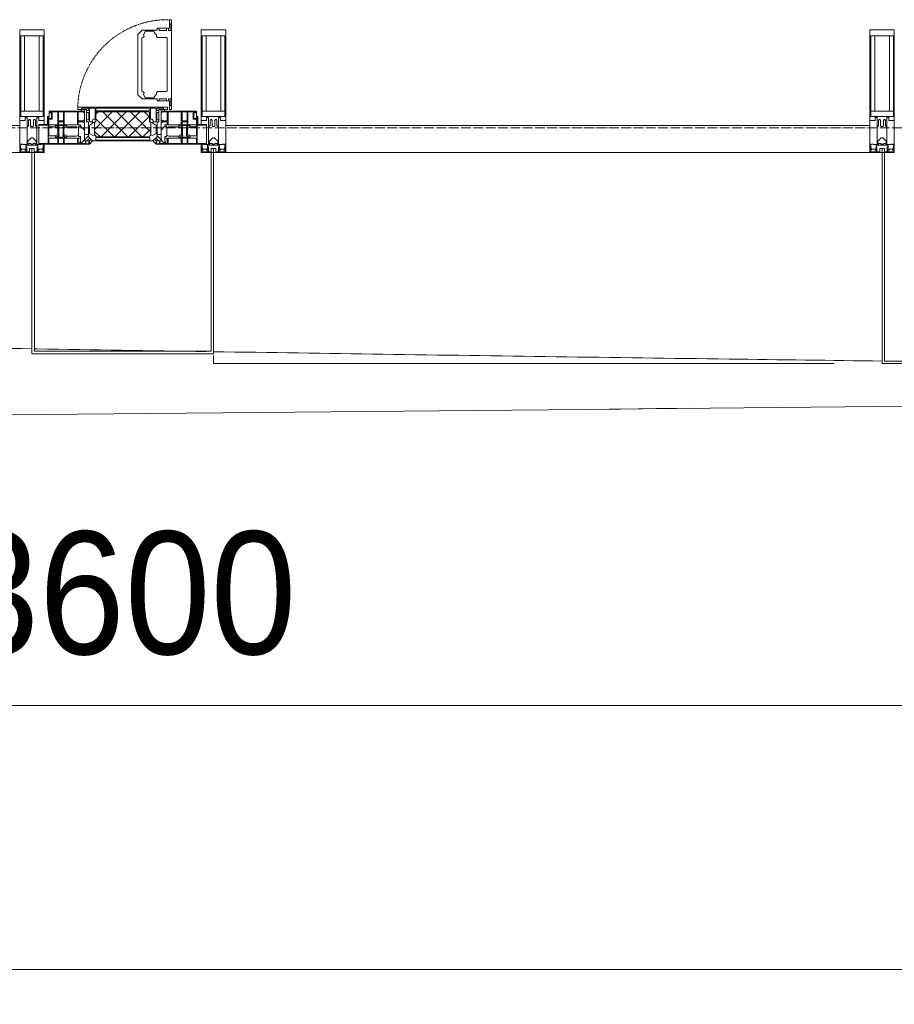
# Model space of a CAD drawing. Header units: millimetres. Extents: x 5617 to 132318, y 7718 to 193536.
# Tile 33 of 81: x 46051 to 47833, y 13615 to 15621. Entities that reach past the tile are written whole.
import ezdxf

# ---------------------------------------------------------------- set-up
doc = ezdxf.new("R2010")
doc.units = ezdxf.units.MM
doc.linetypes.add('-D1-02х01', pattern=[3, 2, -1])
doc.linetypes.add('ADSK_Линия сетки', pattern=[25, 20, -2.5, 0, -2.5])
for name, color, linetype, lineweight in [('Импосты витража', 7, 'Continuous', 18), ('Колонны', 7, 'Continuous', 18), ('Окна', 7, 'Continuous', 18), ('Оси', 7, 'Continuous', 9), ('Панели витража', 7, 'Continuous', 18), ('Размеры', 7, 'Continuous', 9), ('Размеры-100', 7, 'Continuous', 9), ('Форма', 7, 'Continuous', 18), ('Элементы узлов', 7, 'Continuous', 18)]:
    doc.layers.add(name, color=color, linetype=linetype, lineweight=lineweight)
doc.styles.add('Arial', font='arial.ttf', dxfattribs={"width": 0.9, "height": 250})
doc.dimstyles.new('Основной_2_5_мм', dxfattribs={"dimscale": 304.8, "dimtxt": 255.06485, "dimasz": 0.463911, "dimexe": 0.492126, "dimexo": 0.492126, "dimgap": 0.098425, "dimtad": 1, "dimdec": 0, "dimdsep": 46, "dimtxsty": 'Arial', "dimblk1": 'OBLIQUE', "dimblk2": 'OBLIQUE', "dimsah": 1, "dimcen": 0.09, "dimdle": 0.492126, "dimazin": 2, "dimtfac": 1, "dimtdec": 4, "dimtix": 1, "dimtmove": 0, "dimatfit": 3, "dimfxl": 1, "dimtvp": 1, "dimtolj": 1, "dimtzin": 0, "dimlwd": 20, "dimlwe": 20, "dimarcsym": 2})

# ---------------------------------------------------------------- blocks, each defined once
blk = doc.blocks.new('Rectangular Mullion - 50Wx250H-2623690-МКСС_К4_L13_45_000_')
at = {"layer": 'Элементы узлов', "color": 253, "lineweight": 5, "true_color": 0xaaaaaa}
for p, q in [((-25, 65.2), (-25, 250)), ((-25, 250), (0, 250)), ((25, 250), (0, 250)), ((25, 65.2), (25, 250)), ((-23, 237.3), (0, 237.3)), ((-23, 237.3), (-23, 73.6)), ((-14.9, 84), (-14.9, 237.3)), ((23, 237.3), (0, 237.3)), ((14.9, 84), (14.9, 237.3)), ((23, 237.3), (23, 73.6)), ((0, 84), (-23, 84)), ((0, 84), (23, 84)), ((-14, 65.2), (-25, 65.2)), ((-0.5, 73.6), (-23, 73.6)), ((-14, 71.3), (-14, 65.2)), ((-10, 71.3), (-14, 71.3)), ((-10, 53), (-10, 71.3)), ((-7, 65.2), (-5.9, 67.3)), ((-7, 65.2), (-7, 54.7)), ((-4.1, 67.3), (-5.9, 67.3)), ((-4.1, 67.3), (-2.9, 65.1)), ((-2.9, 65.1), (-2.9, 54.6)), ((0.5, 73.6), (23, 73.6)), ((4.1, 67.3), (2.9, 65.1)), ((2.9, 65.1), (2.9, 54.6)), ((4.1, 67.3), (5.9, 67.3)), ((7, 65.2), (5.9, 67.3)), ((7, 65.2), (7, 54.7)), ((10, 71.3), (14, 71.3)), ((10, 53), (10, 71.3)), ((14, 71.3), (14, 65.2)), ((14, 65.2), (25, 65.2)), ((-8.7, 53), (-10, 53)), ((-10, 53), (-10, 17)), ((-8.7, 53), (-7, 54.7)), ((-1.3, 53), (-2.9, 54.6)), ((0, 53), (-1.3, 53)), ((0, 53), (1.3, 53)), ((1.3, 53), (2.9, 54.6)), ((8.7, 53), (7, 54.7)), ((8.7, 53), (10, 53)), ((10, 53), (10, 17)), ((-8.5, 23), (-1.5, 30)), ((-8.5, 18.5), (-8.5, 23)), ((-1.5, 30), (0, 30)), ((1.5, 30), (0, 30)), ((8.5, 23), (1.5, 30)), ((8.5, 18.5), (8.5, 23)), ((-23.8, 14.6), (-25, 14.2)), ((-25, 0), (-25, 14.2)), ((-22.3, 17), (-23.8, 17)), ((-23.8, 17), (-23.8, 14.6)), ((-22.5, 10.6), (-23.8, 14.6)), ((-22.5, 10.6), (-23.7, 9.9)), ((-23.7, 1.3), (-23.7, 9.9)), ((-23.7, 1.3), (-11.8, 1.3)), ((-23.2, 10.2), (-22.5, 8)), ((-22.5, 8), (-22.5, 4.5)), ((-21.3, 4.5), (-22.5, 4.5)), ((-22.3, 17), (-22.3, 16)), ((-22.3, 16), (-21.3, 16)), ((-19, 17.6), (-21.3, 16)), ((-21.3, 4.5), (-21.3, 6.5)), ((-21.3, 6.5), (-14.2, 6.5)), ((-18.4, 16.6), (-19, 17.6)), ((-7.4, 16.6), (-18.4, 16.6)), ((-14.2, 6.5), (-14.2, 4.5)), ((-13.2, 4.5), (-14.2, 4.5)), ((-13.2, 4.5), (-12.2, 7.2)), ((-12.7, 7.6), (-11.3, 11.4)), ((-12.7, 7.6), (-11.8, 6.9)), ((-12.2, 9), (-12.2, 14.8)), ((-12.2, 14.8), (0, 14.8)), ((-11.8, 1.3), (-11.8, 6.9)), ((-10.5, 11.2), (-11.3, 11.4)), ((-10.5, 1.5), (-10.5, 11.2)), ((-4.8, 1.5), (-10.5, 1.5)), ((-10, 17), (-7.5, 17)), ((-7.5, 18.5), (-8.5, 18.5)), ((-7.5, 17), (-7.5, 18.5)), ((-7.4, 18), (-7.4, 16.6)), ((-2.6, 18), (-7.4, 18)), ((0, 8), (-4.8, 8)), ((-4.8, 1.5), (-4.8, 8)), ((-2.6, 18), (-2.6, 16.8)), ((-2.6, 16.8), (0, 16.8)), ((2.6, 16.8), (0, 16.8)), ((0, 14.8), (0, 16.8)), ((0, 14.8), (0, 16.8)), ((12.2, 14.8), (0, 14.8)), ((0, 0), (0, 8)), ((0, 8), (4.8, 8)), ((0, 0), (0, 8)), ((2.6, 18), (2.6, 16.8)), ((2.6, 18), (7.4, 18)), ((4.8, 1.5), (4.8, 8)), ((4.8, 1.5), (10.5, 1.5)), ((7.4, 18), (7.4, 16.6)), ((7.4, 16.6), (18.4, 16.6)), ((7.5, 18.5), (8.5, 18.5)), ((7.5, 17), (7.5, 18.5)), ((10, 17), (7.5, 17)), ((10.5, 11.2), (11.3, 11.4)), ((10.5, 1.5), (10.5, 11.2)), ((12.7, 7.6), (11.3, 11.4)), ((12.7, 7.6), (11.8, 6.9)), ((11.8, 1.3), (11.8, 6.9)), ((23.7, 1.3), (11.8, 1.3)), ((12.2, 9), (12.2, 14.8)), ((13.2, 4.5), (12.2, 7.2)), ((13.2, 4.5), (14.2, 4.5)), ((21.3, 6.5), (14.2, 6.5)), ((14.2, 6.5), (14.2, 4.5)), ((18.4, 16.6), (19, 17.6)), ((19, 17.6), (21.3, 16)), ((22.3, 16), (21.3, 16)), ((21.3, 4.5), (21.3, 6.5)), ((21.3, 4.5), (22.5, 4.5)), ((22.3, 17), (22.3, 16)), ((22.3, 17), (23.8, 17)), ((22.5, 10.6), (23.8, 14.6)), ((22.5, 10.6), (23.7, 9.9)), ((23.2, 10.2), (22.5, 8)), ((22.5, 8), (22.5, 4.5)), ((23.7, 1.3), (23.7, 9.9)), ((23.8, 17), (23.8, 14.6)), ((23.8, 14.6), (25, 14.2)), ((25, 0), (25, 14.2)), ((-25, 0), (0, 0)), ((25, 0), (0, 0))]:
    blk.add_line(p, q, dxfattribs=at)
for centre, start, end in [((-0.5, 73.1), 360, 90), ((0.5, 73.1), 90, 180)]:
    blk.add_arc(centre, 0.5, start, end, dxfattribs=at)
blk = doc.blocks.new('Rectangular Mullion - R_StandardFrame_50Wx250H-V59-МКСС_К4_L13_45_000_')
at = {"layer": 'Импосты витража', "color": 253, "lineweight": 5, "true_color": 0xaaaaaa}
for p, q in [((-25, -250), (-25, 0)), ((-25, 0), (0, 0)), ((5, 0), (25, 0)), ((25, 0), (25, -250)), ((25, -250), (-25, -250))]:
    blk.add_line(p, q, dxfattribs=at)
blk = doc.blocks.new('System Panel - A_PAN_Glass-7508326-МКСС_К4_L13_45_000_')
at = {"layer": 'Панели витража', "color": 253, "lineweight": 5, "true_color": 0xaaaaaa}
for p, q in [((656.25, 55), (-656.25, 55)), ((-656.25, 55), (-656.25, 0)), ((656.25, 0), (656.25, 55)), ((-656.25, 0), (656.25, 0))]:
    blk.add_line(p, q, dxfattribs=at)
blk = doc.blocks.new('A_PAN_Створка - 383мм п-7_2-V69-МКСС_К4_L13_45_000_')
at = {"layer": 'Панели витража', "lineweight": 5}
h = blk.add_hatch(dxfattribs=at)
h.set_pattern_fill('FP_7', color=256, style=0, pattern_type=2)
h.set_pattern_definition([(45, (-113350, -15350), (-14.1421356, 14.1421356), []), (135, (-113350, -15350), (-14.1421356, -14.1421356), [])])
h.paths.add_polyline_path([(-54.5, 31.8), (54.5, 31.8), (54.9, 34.1), (57.2, 36.4), (57.2, 60.8), (54.6, 63.4), (53.6, 82.7), (-54.6, 81.8), (-54.6, 63.4), (-57.2, 60.8), (-57.2, 36.4), (-54.9, 34.1)])
at = {"layer": 'Окна', "lineweight": 5}
for p, q in [((95.1, 270.5), (95.1, 252.9)), ((99.6, 270.5), (95.1, 270.5)), ((97.9, 262.4), (95.1, 262.4)), ((97.9, 262.4), (97.9, 248.4)), ((99.6, 270.5), (99.6, 87.5)), ((39.7, 249), (31.1, 240.4)), ((70.1, 249), (39.7, 249)), ((45, 244.7), (42.3, 239.8)), ((45.9, 246.8), (45, 244.7)), ((63.3, 246.8), (45.9, 246.8)), ((64.1, 245), (63.3, 246.8)), ((64.1, 245), (66.7, 241)), ((66.7, 241), (68.6, 239.7)), ((70.1, 252.9), (70.1, 249)), ((95.1, 252.9), (70.1, 252.9)), ((74.1, 248.4), (74.1, 252.9)), ((89.1, 248.4), (74.1, 248.4)), ((89.1, 252.9), (89.1, 248.4)), ((93.1, 248.4), (93.1, 252.9)), ((97.9, 248.4), (93.1, 248.4)), ((31.1, 117.6), (31.1, 240.4)), ((41.4, 234.2), (39.1, 233.8)), ((39.1, 179), (39.1, 233.8)), ((41.4, 234.2), (43.5, 236.3)), ((42.3, 239.8), (43.5, 236.3)), ((68.6, 239.7), (68.6, 236.4)), ((68.6, 236.4), (71.1, 233.9)), ((71.1, 233.9), (89.5, 233.9)), ((89.5, 233.9), (90.6, 232.8)), ((90.6, 125.2), (90.6, 232.8)), ((39.1, 179), (39.1, 124.2)), ((41.4, 123.8), (39.1, 124.2)), ((41.4, 123.8), (43.5, 121.7)), ((42.3, 118.2), (43.5, 121.7)), ((68.6, 121.6), (71.1, 124.1)), ((68.6, 118.3), (68.6, 121.6)), ((71.1, 124.1), (89.5, 124.1)), ((89.5, 124.1), (90.6, 125.2)), ((39.7, 109), (31.1, 117.6)), ((70.1, 109), (39.7, 109)), ((45, 113.3), (42.3, 118.2)), ((45.9, 111.2), (45, 113.3)), ((63.3, 111.2), (45.9, 111.2)), ((64.1, 113), (63.3, 111.2)), ((64.1, 113), (66.7, 117)), ((66.7, 117), (68.6, 118.3)), ((70.1, 105.1), (70.1, 109)), ((95.1, 105.1), (70.1, 105.1)), ((74.1, 109.6), (74.1, 105.1)), ((89.1, 109.6), (74.1, 109.6)), ((89.1, 105.1), (89.1, 109.6)), ((93.1, 109.6), (93.1, 105.1)), ((97.9, 109.6), (93.1, 109.6)), ((95.1, 87.5), (95.1, 105.1)), ((97.9, 95.6), (97.9, 109.6)), ((-150, 84), (-78, 84)), ((-150, 73.5), (-150, 84)), ((-91.5, 92), (91.5, 92)), ((-91.5, 87.5), (-91.5, 92)), ((-73.9, 87.5), (-91.5, 87.5)), ((-78, 84), (-78, 23.5)), ((-73.9, 62.5), (-73.9, 87.5)), ((73.9, 87.5), (73.9, 62.5)), ((91.5, 87.5), (73.9, 87.5)), ((78, 84), (150, 84)), ((78, 23.5), (78, 84)), ((91.5, 92), (91.5, 87.5)), ((97.9, 95.6), (95.1, 95.6)), ((99.6, 87.5), (95.1, 87.5)), ((150, 84), (150, 73.5)), ((-153, 73.5), (-150, 73.5)), ((-153, 60), (-153, 73.5)), ((-70, 62.5), (-73.9, 62.5)), ((-70, 32.1), (-70, 62.5)), ((70, 62.5), (70, 32.1)), ((73.9, 62.5), (70, 62.5)), ((150, 73.5), (153, 73.5)), ((153, 73.5), (153, 60)), ((-171, 57), (-156, 57)), ((-171, 17), (-171, 57)), ((156, 57), (171, 57)), ((171, 57), (171, 17)), ((-78, 23.5), (-67.9, 23.5)), ((-61.4, 23.5), (-70, 32.1)), ((-67.9, 23.5), (-64.6, 26.8)), ((-67.9, 17), (-67.9, 23.5)), ((-61.4, 23.5), (-67.9, 17)), ((-64.6, 26.8), (-61.4, 23.5)), ((61.4, 23.5), (-61.4, 23.5)), ((70, 32.1), (61.4, 23.5)), ((61.4, 23.5), (64.6, 26.8)), ((67.9, 17), (61.4, 23.5)), ((64.6, 26.8), (67.9, 23.5)), ((67.9, 23.5), (67.9, 17)), ((67.9, 23.5), (78, 23.5)), ((-67.9, 17), (-171, 17)), ((171, 17), (67.9, 17))]:
    blk.add_line(p, q, dxfattribs=at)
at = {"layer": 'Окна', "color": 253, "lineweight": 5, "true_color": 0xaaaaaa}
for p, q in [((-148.5, 82.5), (-132.4, 82.5)), ((-148.5, 81), (-148.5, 82.5)), ((-143.5, 81), (-148.5, 81)), ((-143.5, 68), (-143.5, 81)), ((-132.4, 56.6), (-132.4, 82.5)), ((-131, 82.5), (-120.8, 82.5)), ((-131, 82.5), (-131, 64.6)), ((-120.8, 82.5), (-120.8, 64.6)), ((-119.3, 82.5), (-92.5, 82.5)), ((-119.3, 56.6), (-119.3, 82.5)), ((-92.5, 56.6), (-92.5, 82.5)), ((-90.8, 82.5), (-79.5, 82.5)), ((-90.8, 64.6), (-90.8, 82.5)), ((-85, 84), (-85, 87.5)), ((-85, 87.5), (-78, 87.5)), ((-78, 84), (-85, 84)), ((-79.5, 82.5), (-79.5, 80.6)), ((-79.5, 80.6), (-78, 80.6)), ((-78, 87.5), (-78, 84)), ((78, 87.5), (78, 84)), ((85, 87.5), (78, 87.5)), ((78, 84), (85, 84)), ((79.5, 80.6), (78, 80.6)), ((90.8, 82.5), (79.5, 82.5)), ((79.5, 82.5), (79.5, 80.6)), ((85, 84), (85, 87.5)), ((90.8, 64.6), (90.8, 82.5)), ((119.3, 82.5), (92.5, 82.5)), ((92.5, 56.6), (92.5, 82.5)), ((119.3, 56.6), (119.3, 82.5)), ((120.8, 82.5), (120.8, 64.6)), ((131, 82.5), (120.8, 82.5)), ((131, 82.5), (131, 64.6)), ((132.4, 56.6), (132.4, 82.5)), ((148.5, 82.5), (132.4, 82.5)), ((143.5, 81), (148.5, 81)), ((143.5, 68), (143.5, 81)), ((148.5, 81), (148.5, 82.5)), ((-152, 20), (-152, 73.5)), ((-150.5, 69.5), (-150.5, 73.5)), ((-145, 69.5), (-150.5, 69.5)), ((-150.5, 33.6), (-150.5, 68)), ((-150.5, 68), (-143.5, 68)), ((-145, 69.5), (-145, 79.5)), ((-131, 64.6), (-120.8, 64.6)), ((-131, 56.5), (-131, 62.6)), ((-120.8, 62.6), (-131, 62.6)), ((-120.8, 56.5), (-120.8, 62.6)), ((-80.1, 64.6), (-90.8, 64.6)), ((-90.8, 62.7), (-90.8, 56.6)), ((-80.4, 62.7), (-90.8, 62.7)), ((-80.4, 61.1), (-80.4, 62.7)), ((-78, 61.1), (-80.4, 61.1)), ((-80.1, 66.1), (-80.1, 64.6)), ((-78, 66.1), (-80.1, 66.1)), ((-78, 66.1), (-78, 61.1)), ((78, 66.1), (78, 61.1)), ((78, 66.1), (80.1, 66.1)), ((78, 61.1), (80.4, 61.1)), ((80.1, 66.1), (80.1, 64.6)), ((80.1, 64.6), (90.8, 64.6)), ((80.4, 62.7), (90.8, 62.7)), ((80.4, 61.1), (80.4, 62.7)), ((90.8, 62.7), (90.8, 56.6)), ((131, 64.6), (120.8, 64.6)), ((120.8, 56.5), (120.8, 62.6)), ((120.8, 62.6), (131, 62.6)), ((131, 56.5), (131, 62.6)), ((150.5, 68), (143.5, 68)), ((145, 69.5), (145, 79.5)), ((145, 69.5), (150.5, 69.5)), ((150.5, 69.5), (150.5, 73.5)), ((150.5, 33.6), (150.5, 68)), ((152, 20), (152, 73.5)), ((-171, 55.5), (-152, 55.5)), ((-150.5, 56.6), (-132.4, 56.6)), ((-136.4, 52.4), (-150.5, 52.4)), ((-137.2, 54.8), (-135.8, 50.8)), ((-132.5, 54.8), (-137.2, 54.8)), ((-132.1, 49), (-135.8, 50.8)), ((-132.5, 53.8), (-133.4, 52)), ((-133.4, 52), (-130.1, 50.4)), ((-132.5, 53.8), (-132.5, 54.8)), ((-132.1, 49), (-132.1, 36.8)), ((-131, 56.5), (-120.8, 56.5)), ((-131, 55.1), (-131, 52.7)), ((-120.8, 55.1), (-131, 55.1)), ((-129.4, 51.1), (-131, 52.7)), ((-130.1, 50.4), (-129.4, 51.1)), ((-130.1, 35.3), (-130.1, 50.4)), ((-122.4, 51.1), (-120.8, 52.7)), ((-121.7, 50.4), (-122.4, 51.1)), ((-118.4, 52), (-121.7, 50.4)), ((-121.7, 35.3), (-121.7, 50.4)), ((-120.8, 55.1), (-120.8, 52.7)), ((-119.7, 49), (-115.9, 50.8)), ((-119.7, 49), (-119.7, 36.8)), ((-92.5, 56.6), (-119.3, 56.6)), ((-119.3, 54.8), (-114.6, 54.8)), ((-119.3, 53.8), (-119.3, 54.8)), ((-119.3, 53.8), (-118.4, 52)), ((-114.6, 54.8), (-115.9, 50.8)), ((-94.1, 52.5), (-115.3, 52.5)), ((-89.9, 50.9), (-94.1, 52.5)), ((-90.8, 56.6), (-85.9, 56.6)), ((-89.9, 52.2), (-88.6, 53.5)), ((-89.9, 52.2), (-89.9, 50.9)), ((-89.9, 35.1), (-89.9, 50.9)), ((-85.9, 53.5), (-88.6, 53.5)), ((-85.9, 56.6), (-85.9, 53.5)), ((-85.9, 53.5), (-78, 45.6)), ((-78, 45.6), (-78, 36.8)), ((85.9, 53.5), (78, 45.6)), ((78, 45.6), (78, 36.8)), ((85.9, 56.6), (85.9, 53.5)), ((90.8, 56.6), (85.9, 56.6)), ((85.9, 53.5), (88.6, 53.5)), ((89.9, 52.2), (88.6, 53.5)), ((89.9, 50.9), (94.1, 52.5)), ((89.9, 52.2), (89.9, 50.9)), ((89.9, 35.1), (89.9, 50.9)), ((92.5, 56.6), (119.3, 56.6)), ((94.1, 52.5), (115.3, 52.5)), ((114.6, 54.8), (115.9, 50.8)), ((119.3, 54.8), (114.6, 54.8)), ((119.7, 49), (115.9, 50.8)), ((119.3, 53.8), (118.4, 52)), ((118.4, 52), (121.7, 50.4)), ((119.3, 53.8), (119.3, 54.8)), ((119.7, 49), (119.7, 36.8)), ((131, 56.5), (120.8, 56.5)), ((120.8, 55.1), (120.8, 52.7)), ((120.8, 55.1), (131, 55.1)), ((122.4, 51.1), (120.8, 52.7)), ((121.7, 50.4), (122.4, 51.1)), ((121.7, 35.3), (121.7, 50.4)), ((129.4, 51.1), (131, 52.7)), ((130.1, 50.4), (129.4, 51.1)), ((133.4, 52), (130.1, 50.4)), ((130.1, 35.3), (130.1, 50.4)), ((131, 55.1), (131, 52.7)), ((132.1, 49), (135.8, 50.8)), ((132.1, 49), (132.1, 36.8)), ((150.5, 56.6), (132.4, 56.6)), ((132.5, 54.8), (137.2, 54.8)), ((132.5, 53.8), (132.5, 54.8)), ((132.5, 53.8), (133.4, 52)), ((137.2, 54.8), (135.8, 50.8)), ((136.4, 52.4), (150.5, 52.4)), ((171, 55.5), (152, 55.5)), ((-136.3, 33.6), (-150.5, 33.6)), ((-150.5, 29.4), (-132.4, 29.4)), ((-150.5, 17), (-150.5, 29.4)), ((-137.2, 31), (-135.8, 35)), ((-132.5, 31), (-137.2, 31)), ((-132.1, 36.8), (-135.8, 35)), ((-133.4, 33.7), (-130.1, 35.3)), ((-132.5, 31.9), (-133.4, 33.7)), ((-132.5, 31.9), (-132.5, 31)), ((-132.4, 29.4), (-132.4, 18.6)), ((-129.4, 34.6), (-131, 33)), ((-131, 30.9), (-131, 33)), ((-120.8, 30.9), (-131, 30.9)), ((-131, 29.5), (-120.8, 29.5)), ((-131, 18.2), (-131, 29.5)), ((-130.1, 35.3), (-129.4, 34.6)), ((-121.7, 35.3), (-122.4, 34.6)), ((-122.4, 34.6), (-120.8, 33)), ((-118.4, 33.7), (-121.7, 35.3)), ((-120.8, 30.9), (-120.8, 33)), ((-120.8, 18.2), (-120.8, 29.5)), ((-119.7, 36.8), (-115.9, 35)), ((-119.3, 31.9), (-118.4, 33.7)), ((-119.3, 31.9), (-119.3, 31)), ((-119.3, 31), (-114.6, 31)), ((-92.5, 29.4), (-119.3, 29.4)), ((-119.3, 29.4), (-119.3, 18.6)), ((-114.6, 31), (-115.9, 35)), ((-94.1, 33.5), (-115.4, 33.5)), ((-89.9, 35.1), (-94.1, 33.5)), ((-92.5, 18.6), (-92.5, 29.4)), ((-90.8, 18.5), (-90.8, 29.4)), ((-90.8, 29.4), (-85.9, 29.4)), ((-89.9, 32.5), (-89.9, 35.1)), ((-85.9, 32.5), (-89.9, 32.5)), ((-87.3, 21.9), (-85.9, 21.9)), ((-87.3, 20.4), (-87.3, 21.9)), ((-87.3, 20.4), (-87.3, 18.5)), ((-84.8, 20.4), (-87.3, 20.4)), ((-85.9, 29.4), (-85.9, 32.5)), ((-85.9, 21.9), (-85.9, 29.4)), ((-85.9, 18.2), (-85.9, 20.4)), ((-83.4, 20.4), (-84.8, 20.4)), ((-70, 33.8), (-83.4, 20.4)), ((-78, 36.8), (-70, 36.8)), ((-75.9, 23.5), (-73, 23.5)), ((-75.9, 21.5), (-75.9, 23.5)), ((-75.9, 21.5), (-75.9, 18.2)), ((-74.9, 21.5), (-75.9, 21.5)), ((-74.9, 17.9), (-74.9, 21.5)), ((-67.2, 29.3), (-73, 23.5)), ((-70, 36.8), (-70, 33.8)), ((-68.9, 21.5), (-68.9, 17.9)), ((-67.9, 21.5), (-68.9, 21.5)), ((-67.9, 23.5), (-64.6, 26.8)), ((-67.9, 21.5), (-67.9, 23.5)), ((-64.6, 26.8), (-67.2, 29.3)), ((64.6, 26.8), (67.2, 29.3)), ((67.9, 23.5), (64.6, 26.8)), ((67.2, 29.3), (73, 23.5)), ((67.9, 21.5), (67.9, 23.5)), ((67.9, 21.5), (68.9, 21.5)), ((68.9, 21.5), (68.9, 17.9)), ((70, 36.8), (70, 33.8)), ((78, 36.8), (70, 36.8)), ((70, 33.8), (83.4, 20.4)), ((75.9, 23.5), (73, 23.5)), ((74.9, 21.5), (75.9, 21.5)), ((74.9, 17.9), (74.9, 21.5)), ((75.9, 21.5), (75.9, 23.5)), ((75.9, 21.5), (75.9, 18.2)), ((83.4, 20.4), (84.8, 20.4)), ((84.8, 20.4), (87.3, 20.4)), ((85.9, 32.5), (89.9, 32.5)), ((85.9, 29.4), (85.9, 32.5)), ((85.9, 21.9), (85.9, 29.4)), ((90.8, 29.4), (85.9, 29.4)), ((87.3, 21.9), (85.9, 21.9)), ((85.9, 18.2), (85.9, 20.4)), ((87.3, 20.4), (87.3, 21.9)), ((87.3, 20.4), (87.3, 18.5)), ((89.9, 35.1), (94.1, 33.5)), ((89.9, 32.5), (89.9, 35.1)), ((90.8, 18.5), (90.8, 29.4)), ((92.5, 18.6), (92.5, 29.4)), ((92.5, 29.4), (119.3, 29.4)), ((94.1, 33.5), (115.4, 33.5)), ((114.6, 31), (115.9, 35)), ((119.3, 31), (114.6, 31)), ((119.7, 36.8), (115.9, 35)), ((118.4, 33.7), (121.7, 35.3)), ((119.3, 31.9), (118.4, 33.7)), ((119.3, 31.9), (119.3, 31)), ((119.3, 29.4), (119.3, 18.6)), ((122.4, 34.6), (120.8, 33)), ((120.8, 30.9), (120.8, 33)), ((120.8, 30.9), (131, 30.9)), ((120.8, 18.2), (120.8, 29.5)), ((131, 29.5), (120.8, 29.5)), ((121.7, 35.3), (122.4, 34.6)), ((130.1, 35.3), (129.4, 34.6)), ((129.4, 34.6), (131, 33)), ((133.4, 33.7), (130.1, 35.3)), ((131, 30.9), (131, 33)), ((131, 18.2), (131, 29.5)), ((132.1, 36.8), (135.8, 35)), ((150.5, 29.4), (132.4, 29.4)), ((132.4, 29.4), (132.4, 18.6)), ((132.5, 31.9), (133.4, 33.7)), ((132.5, 31.9), (132.5, 31)), ((132.5, 31), (137.2, 31)), ((137.2, 31), (135.8, 35)), ((136.3, 33.6), (150.5, 33.6)), ((150.5, 17), (150.5, 29.4)), ((-171, 18.5), (-153.5, 18.5)), ((-153.5, 18.5), (-152, 20)), ((-132.4, 18.6), (-150.5, 18.6)), ((-120.8, 18.2), (-131, 18.2)), ((-119.3, 18.6), (-92.5, 18.6)), ((-87.3, 18.5), (-90.8, 18.5)), ((-75.9, 18.2), (-85.9, 18.2)), ((-68.9, 17.9), (-74.9, 17.9)), ((68.9, 17.9), (74.9, 17.9)), ((75.9, 18.2), (85.9, 18.2)), ((87.3, 18.5), (90.8, 18.5)), ((119.3, 18.6), (92.5, 18.6)), ((120.8, 18.2), (131, 18.2)), ((132.4, 18.6), (150.5, 18.6)), ((153.5, 18.5), (152, 20)), ((171, 18.5), (153.5, 18.5))]:
    blk.add_line(p, q, dxfattribs=at)
at = {"layer": 'Окна', "linetype": '-D1-02х01', "lineweight": 5}
blk.add_arc((91.4, 87.5), 183, 88.8555, 178.5909, dxfattribs=at)
at = {"layer": 'Окна', "lineweight": 5}
for centre, start, end in [((-156, 60), 270, 360), ((156, 60), 180, 270)]:
    blk.add_arc(centre, 3, start, end, dxfattribs=at)
at = {"layer": 'Элементы узлов', "color": 253, "lineweight": 5, "true_color": 0xaaaaaa}
for p, q in [((-91.5, 92), (-91.5, 87.5)), ((-91.5, 92), (91.5, 92)), ((-91.5, 87.5), (-73.9, 87.5)), ((-83.4, 90.3), (-69.4, 90.3)), ((-83.4, 90.3), (-83.4, 87.5)), ((-73.9, 87.5), (-73.9, 62.5)), ((-69.4, 85.5), (-73.9, 85.5)), ((-73.9, 81.5), (-69.4, 81.5)), ((-69.4, 90.3), (-69.4, 85.5)), ((-69.4, 81.5), (-69.4, 66.5)), ((-67.9, 89.3), (-66.9, 90.3)), ((-67.9, 62.5), (-67.9, 89.3)), ((-66.9, 90.3), (-57.4, 90.3)), ((-57.4, 90.3), (-56.4, 89.4)), ((-56.4, 89.4), (-56.4, 67.7)), ((-53.9, 90.3), (-54.9, 89.3)), ((-54.9, 89.3), (-54.9, 85.6)), ((-54.9, 85.6), (-53.9, 84.6)), ((-54.9, 81.9), (-53.8, 83)), ((-54.9, 63.5), (-54.9, 81.9)), ((-53.6, 82.7), (-54.6, 81.8)), ((-54.6, 81.8), (-54.6, 63.4)), ((53.9, 90.3), (-53.9, 90.3)), ((-53.9, 84.6), (53.9, 84.6)), ((53.8, 83), (-53.8, 83)), ((53.6, 82.7), (-53.6, 82.7)), ((54.6, 81.8), (53.6, 82.7)), ((54.9, 81.9), (53.8, 83)), ((53.9, 90.3), (54.9, 89.3)), ((54.9, 85.6), (53.9, 84.6)), ((54.6, 63.4), (54.6, 81.8)), ((54.9, 89.3), (54.9, 85.6)), ((54.9, 63.5), (54.9, 81.9)), ((57.4, 90.3), (56.4, 89.4)), ((56.4, 89.4), (56.4, 67.7)), ((66.9, 90.3), (57.4, 90.3)), ((67.9, 89.3), (66.9, 90.3)), ((67.9, 62.5), (67.9, 89.3)), ((69.4, 90.3), (69.4, 85.5)), ((83.4, 90.3), (69.4, 90.3)), ((69.4, 85.5), (73.9, 85.5)), ((69.4, 81.5), (69.4, 66.5)), ((73.9, 81.5), (69.4, 81.5)), ((91.5, 87.5), (73.9, 87.5)), ((73.9, 87.5), (73.9, 62.5)), ((83.4, 90.3), (83.4, 87.5)), ((91.5, 92), (91.5, 87.5)), ((-69.4, 66.5), (-73.9, 66.5)), ((-73.9, 62.5), (-70, 62.5)), ((-70, 62.5), (-70, 32.1)), ((-61.7, 62.5), (-67.9, 62.5)), ((-62, 59.1), (-60.7, 61)), ((-60.1, 67.7), (-61.7, 64.9)), ((-61.7, 64.9), (-61.7, 62.5)), ((-60.7, 61), (-57.4, 61)), ((-56.4, 67.7), (-60.1, 67.7)), ((-57.4, 61), (-54.9, 63.5)), ((-54.6, 63.4), (-57.2, 60.8)), ((-57.2, 60.8), (-57.2, 36.4)), ((57.2, 60.8), (54.6, 63.4)), ((57.4, 61), (54.9, 63.5)), ((56.4, 67.7), (60.1, 67.7)), ((57.2, 36.4), (57.2, 60.8)), ((60.7, 61), (57.4, 61)), ((60.1, 67.7), (61.7, 64.9)), ((62, 59.1), (60.7, 61)), ((61.7, 64.9), (61.7, 62.5)), ((61.7, 62.5), (67.9, 62.5)), ((69.4, 66.5), (73.9, 66.5)), ((70, 62.5), (70, 32.1)), ((73.9, 62.5), (70, 62.5)), ((-66, 56.5), (-67.8, 55.7)), ((-67.8, 55.7), (-67.8, 38.3)), ((-66, 56.5), (-62, 59.1)), ((66, 56.5), (62, 59.1)), ((66, 56.5), (67.8, 55.7)), ((67.8, 55.7), (67.8, 38.3)), ((-70, 32.1), (-61.4, 23.5)), ((-67.8, 38.3), (-65.7, 37.4)), ((-65.7, 37.4), (-60.8, 34.7)), ((61.4, 23.5), (-61.4, 23.5)), ((-60.8, 34.7), (-57.3, 35.9)), ((-55.2, 33.8), (-57.3, 35.9)), ((-57.2, 36.4), (-54.9, 34.1)), ((-55.2, 33.8), (-54.8, 31.5)), ((-54.9, 34.1), (-54.5, 31.8)), ((-53.9, 30.5), (-54.9, 29.5)), ((-54.9, 29.5), (-54.9, 25.8)), ((-54.9, 25.8), (-53.9, 24.8)), ((0, 31.5), (-54.8, 31.5)), ((-54.5, 31.8), (54.5, 31.8)), ((53.9, 30.5), (-53.9, 30.5)), ((-53.9, 24.8), (53.9, 24.8)), ((0, 31.5), (54.8, 31.5)), ((53.9, 30.5), (54.9, 29.5)), ((54.9, 25.8), (53.9, 24.8)), ((54.5, 31.8), (54.9, 34.1)), ((55.2, 33.8), (54.8, 31.5)), ((54.9, 34.1), (57.2, 36.4)), ((54.9, 29.5), (54.9, 25.8)), ((55.2, 33.8), (57.3, 35.9)), ((60.8, 34.7), (57.3, 35.9)), ((65.7, 37.4), (60.8, 34.7)), ((70, 32.1), (61.4, 23.5)), ((67.8, 38.3), (65.7, 37.4))]:
    blk.add_line(p, q, dxfattribs=at)
blk = doc.blocks.new('Rectangular Mullion - R_StandardFrame_50Wx250H-V64-МКСС_К4_L13_45_000_')
at = {"layer": 'Импосты витража', "color": 253, "lineweight": 5, "true_color": 0xaaaaaa}
for p, q in [((-25, -250), (-25, 0)), ((-25, 0), (0, 0)), ((5, 0), (25, 0)), ((25, 0), (25, -17)), ((25, -57), (25, -250)), ((25, -250), (-25, -250))]:
    blk.add_line(p, q, dxfattribs=at)
blk = doc.blocks.new('Rectangular Mullion - R_StandardFrame_50Wx250H-V68-МКСС_К4_L13_45_000_')
at = {"layer": 'Импосты витража', "color": 253, "lineweight": 5, "true_color": 0xaaaaaa}
for p, q in [((-25, -17), (-25, 0)), ((-25, 0), (-5, 0)), ((0, 0), (25, 0)), ((25, 0), (25, -250)), ((-25, -250), (-25, -57)), ((25, -250), (-25, -250))]:
    blk.add_line(p, q, dxfattribs=at)
blk = doc.blocks.new('A_SLK_PAN_Type1 - Прямой тип панели-6537663-МКСС_К4_L13_45_000_')
at = {"layer": 'Колонны', "lineweight": 5}
for p, q in [((-252.5, 430), (252.5, 430)), ((-252.5, 0), (-252.5, 430)), ((-247.5, 425), (-247.5, 0)), ((247.5, 425), (-247.5, 425)), ((247.5, 0), (247.5, 425)), ((252.5, 430), (252.5, 0)), ((-247.5, 0), (-252.5, 0)), ((252.5, 0), (247.5, 0))]:
    blk.add_line(p, q, dxfattribs=at)
blk = doc.blocks.new('A_SLK_PAN_Type1 - Прямой тип панели Ф-1_1-7501752-МКСС_К4_L13_45_000_')
at = {"layer": 'Колонны', "lineweight": 5}
for p, q in [((-185, 410), (185, 410)), ((-185, 0), (-185, 410)), ((-180, 405), (-180, 0)), ((180, 405), (-180, 405)), ((180, 0), (180, 405)), ((185, 410), (185, 0)), ((-180, 0), (-185, 0)), ((185, 0), (180, 0))]:
    blk.add_line(p, q, dxfattribs=at)
blk = doc.blocks.new('A_OGR_PAN_Отлив - A_OGR_PAN_Отлив-6121893-МКСС_К4_L13_45_000_')
at = {"layer": 'Колонны', "color": 253, "lineweight": 5, "true_color": 0xaaaaaa}
for q in [(-681.2, -413.3), (583.5, -430)]:
    blk.add_line((-681.2, -430), q, dxfattribs=at)
blk = doc.blocks.new('135_SLK_K4_AR_FCD_rvt-1-МКСС_К4_L13_45_000_')
at = {"layer": 'Форма', "color": 253, "lineweight": 5, "true_color": 0xaaaaaa, "flags": 128}
blk.add_lwpolyline([(114341.6, 14827.2), (118320, 14866.3), (121358.5, 14890.7), (122989.4, 14900.7)], dxfattribs=at)
at = {"layer": 'Форма', "color": 253, "lineweight": 5, "true_color": 0xaaaaaa}
blk.add_open_spline([(94036, 15009), (98978.4, 14900.8), (105836.8, 14764.2), (112939.9, 14812.1), (114511.7, 14829.1)], degree=3, knots=[28.002788, 28.002788, 28.002788, 28.002788, 55.669869, 63.58486, 63.58486, 63.58486, 63.58486], dxfattribs=at)
at = {"layer": 'Форма', "color": 253, "lineweight": 9, "true_color": 0xaaaaaa}
for points, knots in [([(111802.5, 14973.5), (111907.6, 14971.6), (112130.1, 14967.6), (112470.1, 14961.7), (112819.3, 14955.7), (113050.9, 14952), (113165, 14950.1)], [-0.63297946, -0.63297946, -0.63297946, -0.63297946, -0.625, -0.61607143, -0.60714286, -0.59847501, -0.59847501, -0.59847501, -0.59847501]), ([(113170, 14950), (113171.8, 14950), (113288.5, 14948.1), (113405.2, 14946.3), (113520.2, 14944.5)], [-0.598350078, -0.598350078, -0.598350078, -0.598350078, -0.598214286, -0.589481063, -0.589481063, -0.589481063, -0.589481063]), ([(113535, 14944.3), (113650.1, 14942.5), (113882.8, 14939), (114233, 14934), (114572.1, 14929.4), (114793.6, 14926.5), (114897.5, 14925.2)], [-0.5891053, -0.5891053, -0.5891053, -0.5891053, -0.58035714, -0.57142857, -0.5625, -0.5546026, -0.5546026, -0.5546026, -0.5546026]), ([(114902.5, 14925.1), (114914.4, 14925), (114932.4, 14924.8), (114950.4, 14924.5), (114956.4, 14924.5)], [-0.554476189, -0.554476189, -0.554476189, -0.554476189, -0.553571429, -0.553109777, -0.553109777, -0.553109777, -0.553109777])]:
    blk.add_open_spline(points, degree=3, knots=knots, dxfattribs=at)
at = {"layer": 'Импосты витража', "color": 253, "lineweight": 5, "true_color": 0xaaaaaa}
for p in [(113165, 15350), (113535, 15350), (114897.5, 15350)]:
    blk.add_blockref('Rectangular Mullion - 50Wx250H-2623690-МКСС_К4_L13_45_000_', p, dxfattribs=at)
at = {"layer": 'Импосты витража', "color": 253, "lineweight": 5, "true_color": 0xaaaaaa, "extrusion": (0, 0, -1), "rotation": 180}
for name, p in [('Rectangular Mullion - R_StandardFrame_50Wx250H-V64-МКСС_К4_L13_45_000_', (-113165, 15350)), ('Rectangular Mullion - R_StandardFrame_50Wx250H-V68-МКСС_К4_L13_45_000_', (-113535, 15350)), ('Rectangular Mullion - R_StandardFrame_50Wx250H-V59-МКСС_К4_L13_45_000_', (-114897.5, 15350))]:
    blk.add_blockref(name, p, dxfattribs=at)
at = {"layer": 'Колонны', "color": 253, "lineweight": 5, "true_color": 0xaaaaaa, "rotation": 180}
for name, p in [('A_SLK_PAN_Type1 - Прямой тип панели Ф-1_1-7501752-МКСС_К4_L13_45_000_', (113350, 15350)), ('A_SLK_PAN_Type1 - Прямой тип панели-6537663-МКСС_К4_L13_45_000_', (115150, 15350))]:
    blk.add_blockref(name, p, dxfattribs=at)
at = {"layer": 'Колонны', "color": 253, "lineweight": 5, "true_color": 0xaaaaaa}
blk.add_blockref('A_OGR_PAN_Отлив - A_OGR_PAN_Отлив-6121893-МКСС_К4_L13_45_000_', (114216.3, 15350), dxfattribs=at)
at = {"layer": 'Панели витража', "color": 253, "lineweight": 5, "true_color": 0xaaaaaa}
for name, p in [('A_PAN_Створка - 383мм п-7_2-V69-МКСС_К4_L13_45_000_', (113350, 15350)), ('System Panel - A_PAN_Glass-7508326-МКСС_К4_L13_45_000_', (112483.8, 15350)), ('System Panel - A_PAN_Glass-7508326-МКСС_К4_L13_45_000_', (114216.3, 15350))]:
    blk.add_blockref(name, p, dxfattribs=at)
blk = doc.blocks.new('DIMBLOCK7-МКСС_К4_L13_45_000_')
at = {"layer": 'Размеры-100', "lineweight": 20, "transparency": 16777216}
for p, q in [((44460.8, 14223.5), (44460.8, 14373.5)), ((48060.8, 14223.5), (48060.8, 14373.5)), ((44460.8, 14223.5), (48060.8, 14223.5)), ((44460.8, 14223.5), (44460.8, 14173.5)), ((48060.8, 14223.5), (48060.8, 14173.5))]:
    blk.add_line(p, q, dxfattribs=at)
at = {"layer": 'Размеры-100', "lineweight": 40, "transparency": 16777216}
for p, q in [((44460.8, 14223.5), (44531.5, 14294.2)), ((48060.8, 14223.5), (48131.5, 14294.2)), ((44460.8, 14223.5), (44390.1, 14152.8)), ((48060.8, 14223.5), (47990.1, 14152.8))]:
    blk.add_line(p, q, dxfattribs=at)
at = {"layer": 'Размеры-100', "color": 0, "lineweight": 20, "transparency": 16777216, "insert": (45915.5, 14578.1), "char_height": 250, "width": 828.765, "attachment_point": 1, "line_spacing_factor": 0.941778, "style": 'Arial'}
blk.add_mtext('3600', dxfattribs=at)
blk = doc.blocks.new('_Oblique')
at = {"color": 0, "linetype": 'ByBlock', "lineweight": -2}
blk.add_line((-0.5, -0.5), (0.5, 0.5), dxfattribs=at)
blk = doc.blocks.new('DIMBLOCK24-МКСС_К4_L13_45_000_')
at = {"layer": 'Размеры-100', "lineweight": 20, "transparency": 16777216}
for p, q in [((28060.8, 13685.7), (28060.8, 13835.7)), ((69660.8, 13685.7), (69660.8, 13835.7)), ((27910.8, 13685.7), (69810.8, 13685.7)), ((28060.8, 13685.7), (28060.8, 13635.7)), ((69660.8, 13685.7), (69660.8, 13635.7))]:
    blk.add_line(p, q, dxfattribs=at)
at = {"layer": 'Размеры-100', "lineweight": 40, "transparency": 16777216}
for p, q in [((28060.8, 13685.7), (28131.5, 13756.4)), ((69660.8, 13685.7), (69731.5, 13756.4)), ((28060.8, 13685.7), (27990.1, 13615)), ((69660.8, 13685.7), (69590.1, 13615))]:
    blk.add_line(p, q, dxfattribs=at)
at = {"layer": 'Размеры-100', "color": 0, "lineweight": 20, "transparency": 16777216, "insert": (48429.1, 14040.2), "char_height": 250, "width": 1035.956, "attachment_point": 1, "line_spacing_factor": 0.941778, "style": 'Arial'}
blk.add_mtext('41600', dxfattribs=at)

msp = doc.modelspace()

# ---------------------------------------------------------------- linework, layer by layer
at = {"layer": 'Оси', "linetype": 'ADSK_Линия сетки'}
msp.add_line((69660.8, 15400), (25349.7, 15400), dxfattribs=at)

# ---------------------------------------------------------------- block references
at = {"lineweight": 5}
msp.add_blockref('135_SLK_K4_AR_FCD_rvt-1-МКСС_К4_L13_45_000_', (-67089.2, 0), dxfattribs=at)

# ---------------------------------------------------------------- dimensions: what is measured, and where the dimension line sits
at = {"layer": 'Размеры', "lineweight": 20}
for base, p1, p2, override, picture, middle in [((48060.8, 14223.5), (44460.8, 14323.5), (48060.8, 14323.5), {"dimpost": '<>', "dimfxl": 3600}, 'DIMBLOCK7-МКСС_К4_L13_45_000_', (46260.8, 14381.3)), ((69660.8, 13685.7), (28060.8, 13785.7), (69660.8, 13785.7), {"dimpost": '<>', "dimfxl": 41600}, 'DIMBLOCK24-МКСС_К4_L13_45_000_', (48860.8, 13843.3))]:
    dim = msp.add_linear_dim(base=base, p1=p1, p2=p2, dimstyle='Основной_2_5_мм', override=override, dxfattribs=at)
    dim.commit()
    dim.dimension.update_dxf_attribs({"geometry": picture, "text_midpoint": middle})

doc.saveas('drawing.dxf')
